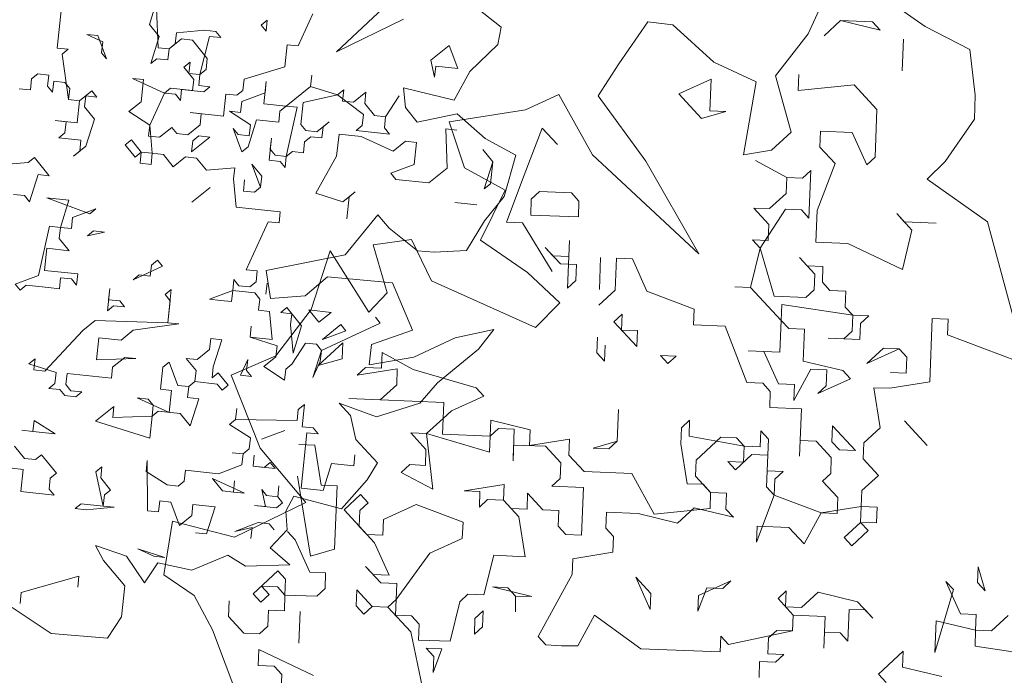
# Model space of a CAD drawing. Header units: metres. Extents: x -228 to 168, y -124 to 293.
# Tile 152 of 256: x -216.47 to -209.63, y 102.9 to 107.46. Entities that reach past the tile are written whole.
import ezdxf

# ---------------------------------------------------------------- set-up
doc = ezdxf.new("R2010")
doc.units = ezdxf.units.M
doc.header["$MEASUREMENT"] = 0
doc.layers.add('Bepflanzung.3 _ UMGEBUNG', color=7, linetype='Continuous')

msp = doc.modelspace()

# ---------------------------------------------------------------- linework, layer by layer
at = {"layer": 'Bepflanzung.3 _ UMGEBUNG', "color": 33, "linetype": 'Continuous', "lineweight": 18, "true_color": 0xa89c73}
for p, q in [((-214.2718, 107.2345), (-213.7564, 107.719)), ((-216.171, 107.646), (-216.2123, 107.2615)), ((-210.851, 107.6751), (-210.9939, 107.3611)), ((-215.5724, 107.4262), (-215.5134, 107.6143)), ((-213.1285, 107.4068), (-213.324, 107.5614)), ((-210.1803, 107.4118), (-210.4329, 107.5886)), ((-215.5216, 107.5374), (-215.512, 107.2642)), ((-214.5386, 107.2764), (-214.437, 107.4989)), ((-215.5038, 107.3411), (-215.5724, 107.4262)), ((-214.7953, 107.4206), (-214.7528, 107.455)), ((-214.761, 107.3781), (-214.7953, 107.4206)), ((-214.7528, 107.455), (-214.761, 107.3781)), ((-213.8057, 107.4625), (-214.2718, 107.2345)), ((-212.1088, 107.4447), (-212.3104, 107.1512)), ((-211.9354, 107.4232), (-212.1088, 107.4447)), ((-211.6491, 107.1639), (-211.9354, 107.4232)), ((-210.7686, 107.4523), (-210.8833, 107.3463)), ((-210.7686, 107.4523), (-210.5478, 107.4436)), ((-210.4948, 107.3862), (-210.7686, 107.4523)), ((-210.5478, 107.4436), (-210.4948, 107.3862)), ((-215.8965, 107.3054), (-216.0077, 107.3562)), ((-216.0077, 107.3562), (-215.9308, 107.348)), ((-215.3926, 107.2903), (-215.3843, 107.3672)), ((-215.3843, 107.3672), (-215.188, 107.385)), ((-215.188, 107.385), (-215.1111, 107.3767)), ((-215.1111, 107.3767), (-215.0768, 107.3342)), ((-213.1517, 107.2866), (-213.1285, 107.4068)), ((-210.9939, 107.3611), (-211.2208, 107.0694)), ((-209.8719, 107.2505), (-210.1803, 107.4118)), ((-215.9308, 107.348), (-215.8704, 107.186)), ((-215.9047, 107.2285), (-215.8965, 107.3054)), ((-215.5629, 107.153), (-215.5038, 107.3411)), ((-215.35, 107.3246), (-215.4352, 107.256)), ((-215.4352, 107.256), (-215.3926, 107.2903)), ((-215.2731, 107.3163), (-215.35, 107.3246)), ((-215.1702, 107.1887), (-215.2731, 107.3163)), ((-215.1537, 107.3424), (-215.221, 107.0774)), ((-215.0768, 107.3342), (-215.1537, 107.3424)), ((-214.632, 107.1309), (-214.6155, 107.2847)), ((-214.6155, 107.2847), (-214.5386, 107.2764)), ((-213.3463, 107.0989), (-213.1517, 107.2866)), ((-210.3314, 107.3244), (-210.3402, 107.1037)), ((-210.3402, 107.1037), (-210.3314, 107.3244)), ((-216.2123, 107.2615), (-216.1354, 107.2533)), ((-216.1354, 107.2533), (-216.1779, 107.219)), ((-216.1779, 107.219), (-216.134, 106.9032)), ((-215.8704, 107.186), (-215.9047, 107.2285)), ((-215.512, 107.2642), (-215.4352, 107.256)), ((-215.4352, 107.256), (-215.4434, 107.1791)), ((-213.616, 107.1775), (-213.4883, 107.2804)), ((-213.4883, 107.2804), (-213.4279, 107.1184)), ((-209.8347, 106.9343), (-209.8719, 107.2505)), ((-215.5203, 107.1873), (-215.5629, 107.153)), ((-215.4434, 107.1791), (-215.5203, 107.1873)), ((-215.3322, 107.1283), (-215.2896, 107.1626)), ((-215.2896, 107.1626), (-215.2979, 107.0857)), ((-215.1784, 107.1118), (-215.1702, 107.1887)), ((-213.5899, 107.058), (-213.616, 107.1775)), ((-212.3104, 107.1512), (-212.454, 106.929)), ((-211.355, 107.0275), (-211.6491, 107.1639)), ((-216.3482, 107.0817), (-216.3908, 107.0474)), ((-216.2713, 107.0734), (-216.3482, 107.0817)), ((-215.2636, 107.0431), (-215.3322, 107.1283)), ((-215.2979, 107.0857), (-215.221, 107.0774)), ((-215.221, 107.0774), (-215.2292, 107.0006)), ((-215.221, 107.0774), (-215.1784, 107.1118)), ((-214.9135, 107.0445), (-214.632, 107.1309)), ((-213.5817, 107.1349), (-213.5899, 107.058)), ((-213.4279, 107.1184), (-213.5817, 107.1349)), ((-213.4554, 106.8999), (-213.3463, 107.0989)), ((-211.0598, 107.0769), (-211.0642, 106.9665)), ((-216.3908, 107.0474), (-216.399, 106.9705)), ((-216.2796, 106.9966), (-216.2713, 107.0734)), ((-216.237, 107.0309), (-216.2452, 106.954)), ((-216.1601, 107.0226), (-216.237, 107.0309)), ((-216.1258, 106.9801), (-216.1601, 107.0226)), ((-215.6137, 107.0418), (-215.6906, 107.05)), ((-215.6906, 107.05), (-215.4681, 106.9484)), ((-215.6302, 106.888), (-215.6137, 107.0418)), ((-215.2718, 106.9662), (-215.2636, 107.0431)), ((-214.9217, 106.9676), (-214.9135, 107.0445)), ((-214.7597, 107.028), (-214.7762, 106.8742)), ((-214.7679, 106.9511), (-214.7597, 107.028)), ((-214.4522, 106.995), (-214.4439, 107.0719)), ((-214.4439, 107.0719), (-214.4522, 106.995)), ((-211.8942, 106.944), (-211.6691, 107.0457)), ((-211.6691, 107.0457), (-211.6778, 106.8249)), ((-211.444, 106.5202), (-211.355, 107.0275)), ((-211.2208, 107.0694), (-211.1122, 106.6776)), ((-216.399, 106.9705), (-216.4759, 106.9787)), ((-216.2452, 106.954), (-216.2796, 106.9966)), ((-216.134, 106.9032), (-216.1258, 106.9801)), ((-216.0572, 106.8949), (-215.972, 106.9636)), ((-215.972, 106.9636), (-215.9377, 106.921)), ((-215.4681, 106.9484), (-215.5698, 106.726)), ((-215.4681, 106.9484), (-215.4256, 106.9827)), ((-215.3913, 106.9402), (-215.4681, 106.9484)), ((-215.4256, 106.9827), (-215.2718, 106.9662)), ((-215.3569, 106.8976), (-215.3913, 106.9402)), ((-215.3487, 106.9745), (-215.3569, 106.8976)), ((-215.1949, 106.958), (-215.3487, 106.9745)), ((-215.2292, 107.0006), (-215.1524, 106.9923)), ((-215.1524, 106.9923), (-215.1949, 106.958)), ((-215.0577, 106.7877), (-215.0412, 106.9415)), ((-215.0412, 106.9415), (-214.9643, 106.9333)), ((-214.9643, 106.9333), (-214.9217, 106.9676)), ((-214.93, 106.8907), (-214.7679, 106.9511)), ((-214.6224, 106.8577), (-214.4522, 106.995)), ((-214.4522, 106.995), (-214.2641, 106.9359)), ((-214.2641, 106.9359), (-214.2215, 106.9702)), ((-214.2215, 106.9702), (-214.2297, 106.8934)), ((-214.1529, 106.8851), (-214.0677, 106.9538)), ((-214.0677, 106.9538), (-214.076, 106.8769)), ((-213.793, 106.8483), (-213.8055, 106.986)), ((-213.8055, 106.986), (-213.4554, 106.8999)), ((-211.7352, 106.7719), (-211.8942, 106.944)), ((-211.0642, 106.9665), (-210.6757, 107.0064)), ((-210.6757, 107.0064), (-210.5166, 106.8343)), ((-216.134, 106.9032), (-216.0572, 106.8949)), ((-216.0572, 106.8949), (-216.134, 106.9032)), ((-216.0736, 106.7412), (-216.0572, 106.8949)), ((-216.0146, 106.9293), (-216.0228, 106.8524)), ((-215.9377, 106.921), (-216.0146, 106.9293)), ((-215.7153, 106.8194), (-215.6302, 106.888)), ((-214.9382, 106.8138), (-214.93, 106.8907)), ((-214.7762, 106.8742), (-214.6224, 106.8577)), ((-214.503, 106.8838), (-214.5195, 106.73)), ((-214.2641, 106.9359), (-214.503, 106.8838)), ((-214.0842, 106.8), (-214.2641, 106.9359)), ((-214.2297, 106.8934), (-214.1529, 106.8851)), ((-214.076, 106.8769), (-214.0073, 106.7917)), ((-213.9305, 106.7835), (-213.8371, 106.929)), ((-213.8371, 106.929), (-213.9305, 106.7835)), ((-212.7277, 106.9383), (-212.9583, 106.8315)), ((-212.4935, 106.5198), (-212.7277, 106.9383)), ((-212.454, 106.929), (-212.1232, 106.4742)), ((-209.8376, 106.7667), (-209.8347, 106.9343)), ((-216.0228, 106.8524), (-215.9542, 106.7672)), ((-215.5698, 106.726), (-215.7153, 106.8194)), ((-215.2114, 106.8042), (-215.2883, 106.8125)), ((-215.2883, 106.8125), (-215.0577, 106.7877)), ((-215.2197, 106.7273), (-215.2114, 106.8042)), ((-214.8696, 106.7287), (-215.0151, 106.8221)), ((-215.0151, 106.8221), (-214.9382, 106.8138)), ((-214.665, 106.8234), (-214.6732, 106.7465)), ((-214.6224, 106.8577), (-214.665, 106.8234)), ((-214.5455, 106.8495), (-214.6224, 106.8577)), ((-214.6211, 106.5076), (-214.5455, 106.8495)), ((-213.7112, 106.7469), (-213.793, 106.8483)), ((-213.4325, 106.8042), (-213.7112, 106.7469)), ((-212.9583, 106.8315), (-213.4901, 106.7477)), ((-213.2394, 106.6321), (-213.4325, 106.8042)), ((-211.5674, 106.8205), (-211.7352, 106.7719)), ((-211.6778, 106.8249), (-211.5674, 106.8205)), ((-210.5166, 106.8343), (-210.5297, 106.5031)), ((-216.1505, 106.7494), (-216.2274, 106.7577)), ((-216.2274, 106.7577), (-216.0736, 106.7412)), ((-216.1588, 106.6725), (-216.1505, 106.7494)), ((-215.9542, 106.7672), (-216.0133, 106.5792)), ((-214.827, 106.763), (-214.8861, 106.5749)), ((-214.6732, 106.7465), (-214.827, 106.763)), ((-214.4083, 106.6792), (-214.3231, 106.7478)), ((-214.3231, 106.7478), (-214.3657, 106.7135)), ((-214.0925, 106.7231), (-214.0842, 106.8)), ((-214.0073, 106.7917), (-213.9305, 106.7835)), ((-213.9305, 106.7835), (-213.9387, 106.7066)), ((-213.4901, 106.7477), (-213.383, 106.4285)), ((-210.043, 106.4725), (-209.8376, 106.7667)), ((-216.2013, 106.6382), (-216.1588, 106.6725)), ((-215.5698, 106.726), (-215.578, 106.6491)), ((-215.5519, 106.5297), (-215.5698, 106.726)), ((-215.5011, 106.6409), (-215.416, 106.7095)), ((-215.416, 106.7095), (-215.3817, 106.667)), ((-215.3817, 106.667), (-215.3048, 106.6587)), ((-215.3048, 106.6587), (-215.2197, 106.7273)), ((-214.9286, 106.5406), (-214.989, 106.7026)), ((-214.989, 106.7026), (-214.9547, 106.66)), ((-214.8778, 106.6518), (-214.8696, 106.7287)), ((-214.5195, 106.73), (-214.4851, 106.6874)), ((-214.4851, 106.6874), (-214.4083, 106.6792)), ((-214.3657, 106.7135), (-214.3739, 106.6366)), ((-214.135, 106.6888), (-214.0925, 106.7231)), ((-213.9044, 106.664), (-214.135, 106.6888)), ((-213.9387, 106.7066), (-213.9044, 106.664)), ((-213.4348, 106.6914), (-213.5117, 106.6997)), ((-213.5117, 106.6997), (-213.5021, 106.4265)), ((-212.9668, 106.3784), (-212.8433, 106.7052)), ((-212.8433, 106.7052), (-212.7373, 106.5904)), ((-211.1122, 106.6776), (-211.249, 106.5512)), ((-210.9095, 106.684), (-210.9139, 106.5736)), ((-210.6888, 106.6753), (-210.9095, 106.684)), ((-210.5871, 106.4501), (-210.6888, 106.6753)), ((-216.0476, 106.6217), (-216.2013, 106.6382)), ((-216.0558, 106.5448), (-216.0476, 106.6217)), ((-215.74, 106.5887), (-215.6975, 106.6231)), ((-215.6975, 106.6231), (-215.6288, 106.5379)), ((-215.578, 106.6491), (-215.5011, 106.6409)), ((-215.151, 106.6422), (-215.2787, 106.5393)), ((-215.2787, 106.5393), (-215.2705, 106.6161)), ((-215.2705, 106.6161), (-215.2279, 106.6505)), ((-215.2279, 106.6505), (-215.151, 106.6422)), ((-214.9547, 106.66), (-214.8778, 106.6518)), ((-214.7405, 106.4815), (-214.724, 106.6353)), ((-214.724, 106.6353), (-214.7323, 106.5584)), ((-214.4934, 106.6106), (-214.5016, 106.5337)), ((-214.4508, 106.6449), (-214.4934, 106.6106)), ((-214.3739, 106.6366), (-214.4508, 106.6449)), ((-214.2545, 106.6627), (-214.271, 106.5089)), ((-214.1007, 106.6462), (-214.2545, 106.6627)), ((-213.8783, 106.5446), (-214.1007, 106.6462)), ((-213.7932, 106.6132), (-213.8783, 106.5446)), ((-213.7163, 106.605), (-213.7932, 106.6132)), ((-213.7328, 106.4512), (-213.7163, 106.605)), ((-213.0268, 106.5174), (-213.2394, 106.6321)), ((-216.0133, 106.5792), (-216.0984, 106.5105)), ((-216.0984, 106.5105), (-216.0558, 106.5448)), ((-215.6714, 106.5036), (-215.74, 106.5887)), ((-215.6288, 106.5379), (-215.6714, 106.5036)), ((-215.6371, 106.461), (-215.6288, 106.5379)), ((-215.6288, 106.5379), (-215.5519, 106.5297)), ((-215.5519, 106.5297), (-215.5602, 106.4528)), ((-215.4751, 106.5214), (-215.5519, 106.5297)), ((-214.8861, 106.5749), (-214.9286, 106.5406)), ((-214.7323, 106.5584), (-214.698, 106.5158)), ((-214.5785, 106.5419), (-214.6211, 106.5076)), ((-214.5016, 106.5337), (-214.5785, 106.5419)), ((-213.1863, 106.4704), (-213.255, 106.5555)), ((-211.249, 106.5512), (-211.444, 106.5202)), ((-210.9139, 106.5736), (-210.8079, 106.4589)), ((-216.6105, 106.4488), (-216.4142, 106.4666)), ((-216.4142, 106.4666), (-216.3716, 106.5009)), ((-216.3716, 106.5009), (-216.2686, 106.3732)), ((-215.5602, 106.4528), (-215.6371, 106.461)), ((-215.4064, 106.4363), (-215.4751, 106.5214)), ((-215.3213, 106.5049), (-215.4064, 106.4363)), ((-215.2444, 106.4967), (-215.3213, 106.5049)), ((-215.1758, 106.4116), (-215.2444, 106.4967)), ((-214.6636, 106.4733), (-214.7405, 106.4815)), ((-214.698, 106.5158), (-214.6211, 106.5076)), ((-214.6293, 106.4307), (-214.6636, 106.4733)), ((-214.6211, 106.5076), (-214.6293, 106.4307)), ((-214.271, 106.5089), (-214.4152, 106.2522)), ((-213.2454, 106.2823), (-213.1863, 106.4704)), ((-213.1863, 106.4704), (-213.2028, 106.3166)), ((-213.107, 106.2295), (-213.0268, 106.5174)), ((-211.7533, 105.8317), (-212.4935, 106.5198)), ((-212.1232, 106.4742), (-211.7533, 105.8317)), ((-211.1434, 106.3616), (-211.3598, 106.4807)), ((-211.3598, 106.4807), (-211.1434, 106.3616)), ((-210.5297, 106.5031), (-210.5871, 106.4501)), ((-210.1676, 106.349), (-210.043, 106.4725)), ((-214.9794, 106.4294), (-215.1758, 106.4116)), ((-214.9877, 106.3525), (-214.9794, 106.4294)), ((-214.7996, 106.2934), (-214.86, 106.4555)), ((-214.86, 106.4555), (-214.7913, 106.3703)), ((-213.8948, 106.3908), (-213.7328, 106.4512)), ((-213.5021, 106.4265), (-213.6298, 106.3235)), ((-213.383, 106.4285), (-213.1001, 106.2725)), ((-211.033, 106.3572), (-210.9756, 106.4102)), ((-210.9756, 106.4102), (-210.9887, 106.0791)), ((-210.8079, 106.4589), (-210.9313, 106.1321)), ((-216.3455, 106.3815), (-216.4046, 106.1934)), ((-216.2686, 106.3732), (-216.3455, 106.3815)), ((-214.9699, 106.1562), (-214.9877, 106.3525)), ((-214.919, 106.2674), (-214.9108, 106.3443)), ((-214.9108, 106.3443), (-214.919, 106.2674)), ((-214.7913, 106.3703), (-214.7996, 106.2934)), ((-213.8605, 106.3483), (-213.8948, 106.3908)), ((-213.6298, 106.3235), (-213.8605, 106.3483)), ((-213.0903, 106.0516), (-212.9668, 106.3784)), ((-211.1477, 106.2512), (-211.1434, 106.3616)), ((-211.1434, 106.3616), (-211.033, 106.3572)), ((-209.7479, 106.0533), (-210.1676, 106.349)), ((-215.1497, 106.2921), (-215.2774, 106.1892)), ((-214.8422, 106.2591), (-214.919, 106.2674)), ((-214.919, 106.2674), (-214.8422, 106.2591)), ((-214.7996, 106.2934), (-214.8422, 106.2591)), ((-214.8422, 106.2591), (-214.7996, 106.2934)), ((-214.2271, 106.1932), (-214.1419, 106.2618)), ((-214.1419, 106.2618), (-214.1845, 106.2275)), ((-213.1001, 106.2725), (-213.2703, 105.9271)), ((-213.2028, 106.3166), (-213.2454, 106.2823)), ((-212.9181, 106.2106), (-212.8608, 106.2636)), ((-212.8608, 106.2636), (-212.64, 106.2549)), ((-216.4389, 106.236), (-216.5158, 106.2442)), ((-216.4046, 106.1934), (-216.4389, 106.236)), ((-216.1314, 106.203), (-216.2851, 106.2195)), ((-216.2851, 106.2195), (-215.9858, 106.1096)), ((-216.1904, 106.0149), (-216.1314, 106.203)), ((-214.4152, 106.2522), (-214.2271, 106.1932)), ((-214.1845, 106.2275), (-214.201, 106.0737)), ((-213.2962, 106.1711), (-213.45, 106.1876)), ((-213.45, 106.1876), (-213.2962, 106.1711)), ((-213.2424, 106.0614), (-213.107, 106.2295)), ((-212.9225, 106.1002), (-212.9181, 106.2106)), ((-212.64, 106.2549), (-212.587, 106.1975)), ((-212.587, 106.1975), (-212.5914, 106.0872)), ((-211.2625, 106.1452), (-211.1477, 106.2512)), ((-215.9433, 106.1439), (-216.1053, 106.0835)), ((-215.9858, 106.1096), (-215.9433, 106.1439)), ((-214.6623, 106.1232), (-214.9699, 106.1562)), ((-214.6706, 106.0463), (-214.6623, 106.1232)), ((-211.2668, 106.0348), (-211.3728, 106.1495)), ((-211.3728, 106.1495), (-211.2625, 106.1452)), ((-211.1521, 106.1408), (-211.3286, 105.8714)), ((-211.0417, 106.1365), (-211.1521, 106.1408)), ((-210.9887, 106.0791), (-211.0417, 106.1365)), ((-210.9313, 106.1321), (-210.94, 105.9113)), ((-216.1053, 106.0835), (-216.1135, 106.0066)), ((-214.8999, 105.7209), (-214.7474, 106.0545)), ((-214.7474, 106.0545), (-214.6706, 106.0463)), ((-214.2115, 105.8234), (-213.9852, 106.1026)), ((-213.9852, 106.1026), (-213.9048, 106.0097)), ((-213.3695, 105.8536), (-213.2424, 106.0614)), ((-212.9799, 106.0472), (-213.0903, 106.0516)), ((-212.5914, 106.0872), (-212.9225, 106.1002)), ((-210.2734, 105.9955), (-210.3794, 106.1103)), ((-210.3794, 106.1103), (-210.3264, 106.0529)), ((-210.3264, 106.0529), (-210.1057, 106.0442)), ((-209.5397, 105.2823), (-209.7479, 106.0533)), ((-216.3429, 105.6813), (-216.2673, 106.0231)), ((-216.2673, 106.0231), (-216.1904, 106.0149)), ((-216.1904, 106.0149), (-216.1987, 105.938)), ((-216.1135, 106.0066), (-216.1904, 106.0149)), ((-216.0023, 105.9558), (-215.9598, 105.9901)), ((-215.8829, 105.9819), (-216.0023, 105.9558)), ((-215.9598, 105.9901), (-215.8829, 105.9819)), ((-213.9048, 106.0097), (-213.709, 105.8524)), ((-212.7722, 105.7074), (-212.9799, 106.0472)), ((-211.2712, 105.9244), (-211.2668, 106.0348)), ((-210.3395, 105.7218), (-210.2734, 105.9955)), ((-216.1987, 105.938), (-216.13, 105.8529)), ((-213.7506, 105.9295), (-214.0174, 105.8932)), ((-213.6129, 105.6425), (-213.7506, 105.9295)), ((-213.2703, 105.9271), (-212.9444, 105.7005)), ((-212.6531, 105.9238), (-212.6662, 105.5926)), ((-212.6575, 105.8134), (-212.6531, 105.9238)), ((-211.3286, 105.8714), (-211.3816, 105.9288)), ((-211.3816, 105.9288), (-211.2712, 105.9244)), ((-216.2838, 105.8694), (-216.3003, 105.7156)), ((-216.13, 105.8529), (-216.2838, 105.8694)), ((-214.3168, 105.8525), (-214.449, 105.4436)), ((-214.0481, 105.4264), (-214.3168, 105.8525)), ((-214.0174, 105.8932), (-213.9188, 105.5608)), ((-213.709, 105.8524), (-213.5921, 105.8425)), ((-213.5921, 105.8425), (-213.3695, 105.8536)), ((-212.7148, 105.7604), (-212.8209, 105.8751)), ((-212.8209, 105.8751), (-212.7678, 105.8178)), ((-211.3947, 105.5977), (-211.3286, 105.8714)), ((-211.3286, 105.8714), (-211.2313, 105.5359)), ((-210.94, 105.9113), (-210.7193, 105.9026)), ((-210.7193, 105.9026), (-210.3395, 105.7218)), ((-215.5575, 105.7526), (-215.515, 105.7869)), ((-215.515, 105.7869), (-215.4806, 105.7443)), ((-214.7598, 105.7143), (-214.2115, 105.8234)), ((-212.7678, 105.8178), (-212.6575, 105.8134)), ((-212.4454, 105.5839), (-212.4367, 105.8047)), ((-212.4367, 105.8047), (-212.4454, 105.5839)), ((-212.3263, 105.8003), (-212.3351, 105.5795)), ((-212.216, 105.7959), (-212.3263, 105.8003)), ((-212.1143, 105.5708), (-212.216, 105.7959)), ((-210.9488, 105.6906), (-211.0548, 105.8053)), ((-211.0548, 105.8053), (-211.0018, 105.7479)), ((-216.3003, 105.7156), (-216.0696, 105.6909)), ((-215.4806, 105.7443), (-215.6852, 105.6496)), ((-215.5658, 105.6757), (-215.5575, 105.7526)), ((-214.823, 105.7127), (-214.8999, 105.7209)), ((-214.8312, 105.6358), (-214.823, 105.7127)), ((-214.7315, 105.5204), (-214.7598, 105.7143)), ((-212.6045, 105.756), (-212.7148, 105.7604)), ((-212.6088, 105.6456), (-212.6045, 105.756)), ((-211.0018, 105.7479), (-210.8914, 105.7436)), ((-210.8914, 105.7436), (-210.8958, 105.6332)), ((-216.5049, 105.6209), (-216.3429, 105.6813)), ((-216.1891, 105.6648), (-216.1973, 105.5879)), ((-216.1122, 105.6565), (-216.1891, 105.6648)), ((-216.0779, 105.614), (-216.1122, 105.6565)), ((-216.0696, 105.6909), (-216.0779, 105.614)), ((-215.6852, 105.6496), (-215.6427, 105.6839)), ((-215.6427, 105.6839), (-215.5658, 105.6757)), ((-214.9933, 105.5754), (-214.985, 105.6523)), ((-214.985, 105.6523), (-214.9507, 105.6097)), ((-214.3351, 105.6709), (-214.4897, 105.5381)), ((-213.883, 105.629), (-214.3351, 105.6709)), ((-212.8897, 105.3186), (-213.6129, 105.6425)), ((-212.9444, 105.7005), (-212.7202, 105.4901)), ((-212.6662, 105.5926), (-212.6088, 105.6456)), ((-210.9531, 105.5802), (-210.9488, 105.6906)), ((-216.4706, 105.5783), (-216.5049, 105.6209)), ((-216.428, 105.6126), (-216.4706, 105.5783)), ((-216.2742, 105.5961), (-216.428, 105.6126)), ((-216.1973, 105.5879), (-216.2742, 105.5961)), ((-215.8637, 105.4355), (-215.8472, 105.5892)), ((-215.8472, 105.5892), (-215.8555, 105.5123)), ((-215.4628, 105.548), (-215.4202, 105.5823)), ((-215.4202, 105.5823), (-215.445, 105.3517)), ((-215.1553, 105.515), (-214.9933, 105.5754)), ((-214.9933, 105.5754), (-215.0015, 105.4985)), ((-214.8395, 105.5589), (-214.9933, 105.5754)), ((-214.9507, 105.6097), (-214.8738, 105.6015)), ((-214.8738, 105.6015), (-214.8312, 105.6358)), ((-214.7626, 105.5507), (-214.7544, 105.6276)), ((-213.7436, 105.2995), (-213.883, 105.629)), ((-212.3351, 105.5795), (-212.4498, 105.4735)), ((-211.3947, 105.5977), (-211.505, 105.602)), ((-211.505, 105.602), (-211.3947, 105.5977)), ((-211.1826, 105.3682), (-211.3947, 105.5977)), ((-211.0105, 105.5272), (-210.9531, 105.5802)), ((-210.8958, 105.6332), (-210.8428, 105.5758)), ((-210.8428, 105.5758), (-210.7324, 105.5715)), ((-210.7324, 105.5715), (-210.7367, 105.4611)), ((-215.8555, 105.5123), (-215.7786, 105.5041)), ((-215.7786, 105.5041), (-215.7443, 105.4615)), ((-215.4285, 105.5054), (-215.4628, 105.548)), ((-215.445, 105.3517), (-215.4285, 105.5054)), ((-215.0784, 105.5068), (-215.1553, 105.515)), ((-215.0015, 105.4985), (-215.0784, 105.5068)), ((-214.8052, 105.5163), (-214.8395, 105.5589)), ((-214.8134, 105.4395), (-214.8052, 105.5163)), ((-214.4897, 105.5381), (-214.7315, 105.5204)), ((-213.9188, 105.5608), (-214.0481, 105.4264)), ((-211.7875, 105.4474), (-212.1143, 105.5708)), ((-211.2313, 105.5359), (-211.0105, 105.5272)), ((-215.8212, 105.4698), (-215.8637, 105.4355)), ((-215.7443, 105.4615), (-215.8212, 105.4698)), ((-214.7365, 105.4312), (-214.8134, 105.4395)), ((-214.449, 105.4436), (-214.6936, 105.122)), ((-214.6596, 105.423), (-214.6171, 105.4573)), ((-214.6171, 105.4573), (-214.5141, 105.3296)), ((-214.3947, 105.3557), (-214.4633, 105.4408)), ((-214.4633, 105.4408), (-214.3095, 105.4243)), ((-212.7202, 105.4901), (-212.8897, 105.3186)), ((-211.7919, 105.337), (-211.7875, 105.4474)), ((-211.1783, 105.4785), (-211.1826, 105.3682)), ((-210.6837, 105.4037), (-211.1783, 105.4785)), ((-210.7367, 105.4611), (-210.6837, 105.4037)), ((-216.034, 105.2982), (-215.9489, 105.3668)), ((-215.9489, 105.3668), (-215.445, 105.3517)), ((-214.7187, 105.2349), (-214.7365, 105.4312)), ((-214.5828, 105.4147), (-214.6596, 105.423)), ((-214.591, 105.3378), (-214.5828, 105.4147)), ((-214.3095, 105.4243), (-214.3947, 105.3557)), ((-214.002, 105.3913), (-213.9677, 105.3488)), ((-212.3438, 105.3588), (-212.2864, 105.4118)), ((-212.2864, 105.4118), (-212.2908, 105.3014)), ((-211.1913, 105.1474), (-211.1826, 105.3682)), ((-211.1826, 105.3682), (-211.1296, 105.3108)), ((-210.6881, 105.2933), (-210.6837, 105.4037)), ((-210.6837, 105.4037), (-210.5734, 105.3994)), ((-210.5734, 105.3994), (-210.6307, 105.3464)), ((-210.1318, 105.3819), (-210.1493, 104.9404)), ((-210.0215, 105.3775), (-210.1318, 105.3819)), ((-210.0258, 105.2672), (-210.0215, 105.3775)), ((-216.2976, 105.0154), (-216.034, 105.2982)), ((-215.6839, 105.2995), (-215.769, 105.2309)), ((-215.3681, 105.3434), (-215.6839, 105.2995)), ((-215.445, 105.3517), (-215.3681, 105.3434)), ((-214.8725, 105.2514), (-214.8642, 105.3283)), ((-214.8642, 105.3283), (-214.8725, 105.2514)), ((-214.5732, 105.1415), (-214.591, 105.3378)), ((-214.5141, 105.3296), (-214.5732, 105.1415)), ((-213.9677, 105.3488), (-214.3768, 105.1593)), ((-214.3686, 105.2362), (-214.2409, 105.3392)), ((-214.2409, 105.3392), (-214.2066, 105.2966)), ((-214.0298, 105.1998), (-213.7436, 105.2995)), ((-213.1789, 105.3048), (-213.4469, 105.2464)), ((-213.2861, 105.1691), (-213.1789, 105.3048)), ((-212.1848, 105.1867), (-212.3438, 105.3588)), ((-212.2908, 105.3014), (-212.1804, 105.2971)), ((-211.5711, 105.3282), (-211.7919, 105.337)), ((-211.4208, 104.9354), (-211.5711, 105.3282)), ((-211.1296, 105.3108), (-211.0192, 105.3064)), ((-211.0192, 105.3064), (-211.028, 105.0857)), ((-210.6307, 105.3464), (-210.6351, 105.236)), ((-215.9228, 105.2474), (-215.9393, 105.0936)), ((-215.769, 105.2309), (-215.9228, 105.2474)), ((-215.1539, 105.1649), (-215.1457, 105.2418)), ((-215.1457, 105.2418), (-215.0688, 105.2335)), ((-215.0688, 105.2335), (-215.1279, 105.0455)), ((-214.6844, 105.1923), (-214.8725, 105.2514)), ((-214.8725, 105.2514), (-214.7187, 105.2349)), ((-214.2066, 105.2966), (-214.3686, 105.2362)), ((-213.4469, 105.2464), (-213.7337, 105.1135)), ((-212.4629, 105.1424), (-212.4585, 105.2528)), ((-212.1804, 105.2971), (-212.1848, 105.1867)), ((-210.6351, 105.236), (-210.8558, 105.2447)), ((-210.8558, 105.2447), (-210.7455, 105.2403)), ((-210.7455, 105.2403), (-210.6881, 105.2933)), ((-209.5357, 105.082), (-210.0258, 105.2672)), ((-215.2391, 105.0963), (-215.1539, 105.1649)), ((-214.6926, 105.1154), (-214.6844, 105.1923)), ((-214.4881, 105.2101), (-214.5814, 105.0646)), ((-214.4112, 105.2019), (-214.4881, 105.2101)), ((-214.3768, 105.1593), (-214.4112, 105.2019)), ((-214.3982, 105.0558), (-214.229, 105.2122)), ((-214.229, 105.2122), (-214.2333, 105.1018)), ((-214.0449, 105.0597), (-214.0298, 105.1998)), ((-213.5693, 104.9352), (-213.2861, 105.1691)), ((-212.4055, 105.1954), (-212.4099, 105.085)), ((-210.5864, 105.0682), (-210.4717, 105.1742)), ((-210.3613, 105.1699), (-210.5864, 105.0682)), ((-210.4717, 105.1742), (-210.3613, 105.1699)), ((-210.3613, 105.1699), (-210.3083, 105.1125)), ((-210.3083, 105.1125), (-210.3613, 105.1699)), ((-216.4088, 105.0662), (-216.3663, 105.1005)), ((-216.3663, 105.1005), (-216.3745, 105.0236)), ((-215.9393, 105.0936), (-215.6661, 105.1032)), ((-215.7429, 105.1114), (-215.8281, 105.0428)), ((-215.6661, 105.1032), (-215.7429, 105.1114)), ((-215.2473, 105.0194), (-215.316, 105.1045)), ((-215.316, 105.1045), (-215.2391, 105.0963)), ((-214.6936, 105.122), (-215.0042, 104.9873)), ((-214.9398, 104.9864), (-214.889, 105.0976)), ((-214.889, 105.0976), (-214.8972, 105.0207)), ((-214.7778, 105.0468), (-214.6926, 105.1154)), ((-214.3768, 105.1593), (-214.4359, 104.9712)), ((-214.2333, 105.1018), (-214.3982, 105.0558)), ((-214.3851, 105.0824), (-214.3768, 105.1593)), ((-213.7337, 105.1135), (-214.0449, 105.0597)), ((-213.9595, 105.0357), (-213.9552, 105.1461)), ((-213.9552, 105.1461), (-213.7388, 105.027)), ((-212.4099, 105.085), (-212.4629, 105.1424)), ((-211.9684, 105.0676), (-212.0214, 105.1249)), ((-212.0214, 105.1249), (-211.911, 105.1206)), ((-211.911, 105.1206), (-211.9684, 105.0676)), ((-211.3017, 105.1518), (-211.4121, 105.1561)), ((-211.4121, 105.1561), (-211.1913, 105.1474)), ((-211.2001, 104.9267), (-211.3017, 105.1518)), ((-210.3083, 105.1125), (-210.3127, 105.0021)), ((-210.3127, 105.0021), (-210.3083, 105.1125)), ((-216.2207, 105.0071), (-216.4088, 105.0662)), ((-216.3745, 105.0236), (-216.2976, 105.0154)), ((-215.8281, 105.0428), (-215.8363, 104.9659)), ((-215.4945, 104.8904), (-215.478, 105.0441)), ((-215.478, 105.0441), (-215.4354, 105.0784)), ((-215.4354, 105.0784), (-215.375, 104.9164)), ((-215.1279, 105.0455), (-215.1361, 104.9686)), ((-214.6322, 104.9534), (-214.7778, 105.0468)), ((-214.624, 105.0303), (-214.6322, 104.9534)), ((-214.5814, 105.0646), (-214.624, 105.0303)), ((-214.4359, 104.9712), (-214.3851, 105.0824)), ((-214.1273, 104.9871), (-214.0699, 105.0401)), ((-213.8492, 105.0314), (-214.1273, 104.9871)), ((-214.0699, 105.0401), (-213.9595, 105.0357)), ((-213.8535, 104.921), (-213.8492, 105.0314)), ((-213.7388, 105.027), (-213.3016, 104.8992)), ((-210.975, 105.0283), (-211.0941, 104.8119)), ((-211.028, 105.0857), (-210.7542, 105.0196)), ((-210.8646, 105.0239), (-210.975, 105.0283)), ((-210.8689, 104.9136), (-210.8646, 105.0239)), ((-216.229, 104.9303), (-216.2207, 105.0071)), ((-216.1439, 104.9989), (-216.1521, 104.922)), ((-215.8363, 104.9659), (-216.1439, 104.9989)), ((-215.2556, 104.9425), (-215.2473, 105.0194)), ((-215.1361, 104.9686), (-215.0935, 105.0029)), ((-215.0935, 105.0029), (-215.0249, 104.9178)), ((-215.0042, 104.9873), (-214.8018, 104.4803)), ((-214.8629, 104.9782), (-214.9398, 104.9864)), ((-214.8972, 105.0207), (-214.8629, 104.9782)), ((-210.7012, 104.9622), (-210.9263, 104.8606)), ((-210.7542, 105.0196), (-210.7012, 104.9622)), ((-210.3127, 105.0021), (-210.4231, 105.0065)), ((-210.4231, 105.0065), (-210.3127, 105.0021)), ((-216.2716, 104.8959), (-216.229, 104.9303)), ((-216.1947, 104.8877), (-216.2716, 104.8959)), ((-216.1604, 104.8451), (-216.1947, 104.8877)), ((-216.1521, 104.922), (-216.1178, 104.8794)), ((-215.4176, 104.8821), (-215.4945, 104.8904)), ((-215.375, 104.9164), (-215.2981, 104.9082)), ((-215.2981, 104.9082), (-215.3064, 104.8313)), ((-215.2981, 104.9082), (-215.2556, 104.9425)), ((-215.2556, 104.9425), (-215.2981, 104.9082)), ((-215.1018, 104.926), (-215.2556, 104.9425)), ((-215.0675, 104.8834), (-215.1018, 104.926)), ((-215.0249, 104.9178), (-215.0675, 104.8834)), ((-213.9683, 104.815), (-213.8535, 104.921)), ((-213.693, 104.793), (-213.5693, 104.9352)), ((-213.3016, 104.8992), (-213.2486, 104.8418)), ((-211.3105, 104.931), (-211.4208, 104.9354)), ((-211.2574, 104.8736), (-211.3105, 104.931)), ((-211.0897, 104.9223), (-211.2001, 104.9267)), ((-211.0941, 104.8119), (-211.0897, 104.9223)), ((-210.9263, 104.8606), (-210.8689, 104.9136)), ((-210.4274, 104.8961), (-210.5378, 104.9005)), ((-210.5378, 104.9005), (-210.4935, 104.6223)), ((-210.1493, 104.9404), (-210.4274, 104.8961)), ((-216.0835, 104.8369), (-216.1604, 104.8451)), ((-216.1178, 104.8794), (-216.0409, 104.8712)), ((-216.0409, 104.8712), (-216.0835, 104.8369)), ((-215.5796, 104.8217), (-215.6565, 104.83)), ((-215.6565, 104.83), (-215.4341, 104.7283)), ((-215.5453, 104.7792), (-215.5796, 104.8217)), ((-215.4341, 104.7283), (-215.4176, 104.8821)), ((-215.3064, 104.8313), (-215.2295, 104.8231)), ((-215.2295, 104.8231), (-215.2886, 104.635)), ((-213.5268, 104.7975), (-214.1862, 104.8263)), ((-214.1862, 104.8263), (-213.9683, 104.815)), ((-213.2486, 104.8418), (-213.4738, 104.7401)), ((-211.2618, 104.7633), (-211.2574, 104.8736)), ((-215.9462, 104.6666), (-215.8185, 104.7696)), ((-215.8185, 104.7696), (-215.8267, 104.6927)), ((-215.5535, 104.7023), (-215.5453, 104.7792)), ((-214.9728, 104.6789), (-214.9645, 104.7557)), ((-214.9645, 104.7557), (-214.9728, 104.6789)), ((-214.5375, 104.7488), (-214.495, 104.7832)), ((-214.495, 104.7832), (-214.5115, 104.6294)), ((-214.1752, 104.7083), (-214.2534, 104.7931)), ((-214.2534, 104.7931), (-213.9946, 104.6971)), ((-213.9946, 104.6971), (-213.693, 104.793)), ((-213.5311, 104.6871), (-213.5268, 104.7975)), ((-211.0411, 104.7545), (-211.2618, 104.7633)), ((-211.0541, 104.4234), (-211.0411, 104.7545)), ((-215.8267, 104.6927), (-215.5535, 104.7023)), ((-215.5535, 104.7023), (-215.57, 104.5485)), ((-215.511, 104.7366), (-215.5535, 104.7023)), ((-215.3572, 104.7201), (-215.511, 104.7366)), ((-215.2886, 104.635), (-215.3572, 104.7201)), ((-214.5458, 104.672), (-214.5375, 104.7488)), ((-214.1387, 104.5408), (-214.1752, 104.7083)), ((-213.6459, 104.5811), (-213.5311, 104.6871)), ((-213.5311, 104.6871), (-213.5355, 104.5768)), ((-213.4738, 104.7401), (-213.5311, 104.6871)), ((-212.3213, 104.5288), (-212.3126, 104.7495)), ((-212.3126, 104.7495), (-212.3213, 104.5288)), ((-216.3814, 104.5966), (-216.3732, 104.6735)), ((-216.3732, 104.6735), (-216.2277, 104.5802)), ((-215.57, 104.5485), (-215.9462, 104.6666)), ((-215.0153, 104.6445), (-214.9728, 104.6789)), ((-214.8698, 104.5512), (-215.0153, 104.6445)), ((-214.9728, 104.6789), (-214.5458, 104.672)), ((-214.5115, 104.6294), (-214.4346, 104.6211)), ((-214.4346, 104.6211), (-214.4003, 104.5786)), ((-213.2043, 104.5637), (-213.2, 104.674)), ((-213.147, 104.6167), (-213.2043, 104.5637)), ((-213.2, 104.674), (-212.9262, 104.608)), ((-213.0366, 104.6123), (-213.147, 104.6167)), ((-211.8798, 104.5113), (-211.8754, 104.6217)), ((-211.8754, 104.6217), (-211.8181, 104.6747)), ((-211.8181, 104.6747), (-211.8224, 104.5643)), ((-210.829, 104.5251), (-210.8247, 104.6354)), ((-210.8247, 104.6354), (-210.6656, 104.4633)), ((-210.4935, 104.6223), (-210.6083, 104.5163)), ((-210.3258, 104.671), (-210.1667, 104.4989)), ((-216.3814, 104.5966), (-216.4583, 104.6049)), ((-216.4583, 104.6049), (-216.3814, 104.5966)), ((-216.2277, 104.5802), (-216.3814, 104.5966)), ((-214.8781, 104.4743), (-214.8698, 104.5512)), ((-214.6309, 104.6033), (-214.7929, 104.5429)), ((-214.7929, 104.5429), (-214.6309, 104.6033)), ((-214.4771, 104.5868), (-214.5184, 104.2024)), ((-214.4003, 104.5786), (-214.4771, 104.5868)), ((-213.6502, 104.4707), (-213.7562, 104.5855)), ((-213.7562, 104.5855), (-213.6459, 104.5811)), ((-213.2087, 104.4533), (-213.6459, 104.5811)), ((-213.6459, 104.5811), (-213.6031, 104.1953)), ((-213.5355, 104.5768), (-213.2043, 104.5637)), ((-213.2043, 104.5637), (-213.2087, 104.4533)), ((-213.0453, 104.3916), (-213.0366, 104.6123)), ((-212.9262, 104.608), (-212.9306, 104.4976)), ((-211.8224, 104.5643), (-211.4383, 104.4939)), ((-211.6017, 104.5556), (-211.7738, 104.3966)), ((-211.4913, 104.5512), (-211.6017, 104.5556)), ((-211.4383, 104.4939), (-211.4913, 104.5512)), ((-211.3279, 104.4895), (-211.3235, 104.5999)), ((-211.3235, 104.5999), (-211.2705, 104.5425)), ((-216.5091, 104.4937), (-216.4405, 104.4086)), ((-214.8018, 104.4803), (-214.4854, 104.1033)), ((-214.5333, 104.5056), (-214.4229, 104.5013)), ((-214.4229, 104.5013), (-214.3786, 104.2232)), ((-213.9872, 104.3774), (-214.1387, 104.5408)), ((-213.041, 104.5019), (-213.0453, 104.3916)), ((-212.8202, 104.4932), (-213.041, 104.5019)), ((-212.9306, 104.4976), (-212.6525, 104.5419)), ((-212.7142, 104.3785), (-212.8202, 104.4932)), ((-212.6525, 104.5419), (-212.6568, 104.4315)), ((-212.3213, 104.5288), (-212.4891, 104.4801)), ((-212.4891, 104.4801), (-212.3787, 104.4758)), ((-212.3787, 104.4758), (-212.3213, 104.5288)), ((-211.8355, 104.2332), (-211.8798, 104.5113)), ((-211.4426, 104.3835), (-211.4383, 104.4939)), ((-211.4383, 104.4939), (-211.3279, 104.4895)), ((-211.2705, 104.5425), (-211.2793, 104.3217)), ((-211.0498, 104.5338), (-211.0541, 104.4234)), ((-210.9394, 104.5294), (-211.0498, 104.5338)), ((-210.8334, 104.4147), (-210.9394, 104.5294)), ((-210.776, 104.4677), (-210.829, 104.5251)), ((-210.6083, 104.5163), (-210.6126, 104.4059)), ((-216.4405, 104.4086), (-216.3636, 104.4003)), ((-216.3636, 104.4003), (-216.321, 104.4346)), ((-216.321, 104.4346), (-216.2181, 104.3069)), ((-214.9206, 104.44), (-214.9975, 104.4482)), ((-214.9975, 104.4482), (-214.9206, 104.44)), ((-214.9289, 104.3631), (-214.9206, 104.44)), ((-214.9206, 104.44), (-214.8781, 104.4743)), ((-214.852, 104.3548), (-214.8437, 104.4317)), ((-214.8437, 104.4317), (-214.852, 104.3548)), ((-214.1518, 104.3575), (-214.1435, 104.4344)), ((-213.6546, 104.3604), (-213.6502, 104.4707)), ((-212.6568, 104.4315), (-212.5508, 104.3167)), ((-211.3853, 104.4365), (-211.5, 104.3305)), ((-211.2749, 104.4321), (-211.3853, 104.4365)), ((-211.2836, 104.2114), (-211.2749, 104.4321)), ((-210.8377, 104.3043), (-210.8334, 104.4147)), ((-210.6656, 104.4633), (-210.776, 104.4677)), ((-216.4487, 104.3317), (-216.5256, 104.3399)), ((-215.9449, 104.3165), (-215.9023, 104.3508)), ((-215.9023, 104.3508), (-215.9105, 104.2739)), ((-215.5865, 104.3947), (-215.5948, 104.3178)), ((-215.5852, 104.0446), (-215.5865, 104.3947)), ((-215.0909, 104.3027), (-214.9289, 104.3631)), ((-214.6982, 104.3383), (-214.852, 104.3548)), ((-214.852, 104.3548), (-214.7751, 104.3466)), ((-214.7751, 104.3466), (-214.7325, 104.3809)), ((-214.7325, 104.3809), (-214.6982, 104.3383)), ((-214.3646, 104.1859), (-214.3055, 104.374)), ((-214.3055, 104.374), (-214.1518, 104.3575)), ((-214.0598, 104.2598), (-213.9872, 104.3774)), ((-213.8223, 104.3117), (-213.7621, 104.3674)), ((-213.7621, 104.3674), (-213.6546, 104.3604)), ((-212.7186, 104.2681), (-212.7142, 104.3785)), ((-211.7738, 104.3966), (-211.7781, 104.2862)), ((-211.5, 104.3305), (-211.553, 104.3878)), ((-211.553, 104.3878), (-211.4426, 104.3835)), ((-210.6126, 104.4059), (-210.5066, 104.2912)), ((-216.4652, 104.1779), (-216.4487, 104.3317)), ((-216.2606, 104.2726), (-216.2689, 104.1957)), ((-216.2181, 104.3069), (-216.2606, 104.2726)), ((-215.8927, 104.0776), (-215.9449, 104.3165)), ((-215.9105, 104.2739), (-215.8419, 104.1888)), ((-215.5948, 104.3178), (-215.4492, 104.2245)), ((-215.3298, 104.2505), (-215.3215, 104.3274)), ((-215.3215, 104.3274), (-215.0909, 104.3027)), ((-214.4534, 103.7286), (-214.542, 104.2849)), ((-213.6031, 104.1953), (-213.8223, 104.3117)), ((-212.5508, 104.3167), (-212.2197, 104.3036)), ((-212.2197, 104.3036), (-212.065, 104.0212)), ((-211.7781, 104.2862), (-211.6721, 104.1715)), ((-211.2793, 104.3217), (-211.1689, 104.3174)), ((-211.1689, 104.3174), (-211.2263, 104.2644)), ((-210.8951, 104.2513), (-210.8377, 104.3043)), ((-210.5066, 104.2912), (-210.6214, 104.1852)), ((-215.4492, 104.2245), (-215.3723, 104.2162)), ((-215.3723, 104.2162), (-215.3298, 104.2505)), ((-214.911, 104.1667), (-215.1334, 104.2684)), ((-215.1334, 104.2684), (-215.0648, 104.1832)), ((-214.9879, 104.175), (-214.9797, 104.2519)), ((-214.9797, 104.2519), (-214.9879, 104.175)), ((-214.6804, 104.142), (-214.6721, 104.2189)), ((-214.6721, 104.2189), (-214.6804, 104.142)), ((-214.3786, 104.2232), (-214.2682, 104.2188)), ((-214.2682, 104.2188), (-214.2857, 103.7773)), ((-214.2379, 104.059), (-214.0598, 104.2598)), ((-213.3852, 104.1839), (-213.1071, 104.2282)), ((-213.1071, 104.2282), (-213.1114, 104.1178)), ((-212.7759, 104.2151), (-212.7186, 104.2681)), ((-212.5552, 104.2064), (-212.7759, 104.2151)), ((-212.5683, 103.8752), (-212.5552, 104.2064)), ((-211.7251, 104.2288), (-211.8355, 104.2332)), ((-211.6721, 104.1715), (-211.7251, 104.2288)), ((-211.2306, 104.154), (-211.2836, 104.2114)), ((-211.2263, 104.2644), (-211.2306, 104.154)), ((-210.7891, 104.1365), (-210.8951, 104.2513)), ((-216.2346, 104.1532), (-216.4652, 104.1779)), ((-216.2689, 104.1957), (-216.2346, 104.1532)), ((-215.8845, 104.1545), (-215.8927, 104.0776)), ((-215.8419, 104.1888), (-215.8845, 104.1545)), ((-215.0648, 104.1832), (-214.9879, 104.175)), ((-214.9879, 104.175), (-214.911, 104.1667)), ((-214.7655, 104.0734), (-214.7916, 104.1928)), ((-214.7916, 104.1928), (-214.7573, 104.1503)), ((-214.7573, 104.1503), (-214.6804, 104.142)), ((-214.6804, 104.142), (-214.6461, 104.0994)), ((-214.6242, 104.0422), (-214.5682, 104.1453)), ((-214.5682, 104.1453), (-214.2379, 104.059)), ((-214.5184, 104.2024), (-214.3646, 104.1859)), ((-214.2196, 104.051), (-214.1048, 104.1571)), ((-214.1048, 104.1571), (-214.0518, 104.0997)), ((-213.2748, 104.1795), (-213.3852, 104.1839)), ((-213.2792, 104.0691), (-213.2748, 104.1795)), ((-212.948, 104.0561), (-212.9437, 104.1664)), ((-212.9437, 104.1664), (-212.8377, 104.0517)), ((-211.6765, 104.0611), (-211.6721, 104.1715)), ((-211.6721, 104.1715), (-211.5618, 104.1671)), ((-211.5618, 104.1671), (-211.5661, 104.0567)), ((-211.3541, 103.8272), (-211.2306, 104.154)), ((-211.2306, 104.154), (-210.9038, 104.0305)), ((-210.7935, 104.0262), (-210.7891, 104.1365)), ((-210.6214, 104.1852), (-210.6257, 104.0748)), ((-216.089, 104.0598), (-216.0465, 104.0941)), ((-216.0465, 104.0941), (-215.8927, 104.0776)), ((-215.8158, 104.0694), (-216.0122, 104.0515)), ((-215.8927, 104.0776), (-215.8158, 104.0694)), ((-215.5, 104.1133), (-215.5083, 104.0364)), ((-215.4232, 104.105), (-215.5, 104.1133)), ((-215.3628, 103.943), (-215.4232, 104.105)), ((-215.2694, 104.0885), (-215.2776, 104.0116)), ((-215.1156, 104.072), (-215.2694, 104.0885)), ((-215.1747, 103.8839), (-215.1156, 104.072)), ((-214.4854, 104.1033), (-214.9797, 103.8608)), ((-214.6886, 104.0651), (-214.8424, 104.0816)), ((-214.8424, 104.0816), (-214.7655, 104.0734)), ((-214.6461, 104.0994), (-214.6886, 104.0651)), ((-214.0518, 104.0997), (-214.1092, 104.0467)), ((-213.9458, 103.9849), (-213.7178, 104.0892)), ((-213.7178, 104.0892), (-213.391, 103.9658)), ((-213.2218, 104.1222), (-213.2792, 104.0691)), ((-213.1114, 104.1178), (-213.2218, 104.1222)), ((-213.0054, 104.003), (-213.1114, 104.1178)), ((-213.1114, 104.1178), (-213.0584, 104.0604)), ((-210.6257, 104.0748), (-210.9038, 104.0305)), ((-210.6301, 103.9644), (-210.6257, 104.0748)), ((-210.6257, 104.0748), (-210.5153, 104.0704)), ((-210.5153, 104.0704), (-210.5197, 103.9601)), ((-216.0122, 104.0515), (-216.089, 104.0598)), ((-215.5083, 104.0364), (-215.5852, 104.0446)), ((-215.2776, 104.0116), (-215.3628, 103.943)), ((-214.6144, 103.9124), (-214.6242, 104.0422)), ((-214.0075, 103.8216), (-214.2196, 104.051)), ((-214.1092, 104.0467), (-214.1136, 103.9363)), ((-213.0584, 104.0604), (-212.948, 104.0561)), ((-212.9611, 103.7249), (-213.0054, 104.003)), ((-212.8377, 104.0517), (-212.7273, 104.0473)), ((-212.7273, 104.0473), (-212.7316, 103.937)), ((-212.3961, 104.0342), (-212.4005, 103.9239)), ((-212.1754, 104.0255), (-212.3961, 104.0342)), ((-211.9016, 103.9594), (-212.1754, 104.0255)), ((-212.065, 104.0212), (-211.6765, 104.0611)), ((-211.7869, 104.0654), (-211.9016, 103.9594)), ((-211.5131, 103.9993), (-211.7869, 104.0654)), ((-211.5661, 104.0567), (-211.5131, 103.9993)), ((-210.9038, 104.0305), (-211.0229, 103.8141)), ((-210.9038, 104.0305), (-210.7935, 104.0262)), ((-215.4108, 103.9735), (-215.4727, 103.5989)), ((-214.9797, 103.8608), (-215.4108, 103.9735)), ((-214.9783, 103.9018), (-214.8163, 103.9622)), ((-214.8163, 103.9622), (-214.7394, 103.9539)), ((-214.7394, 103.9539), (-214.7051, 103.9114)), ((-214.1136, 103.9363), (-214.0606, 103.8789)), ((-213.9502, 103.8746), (-213.9458, 103.9849)), ((-213.391, 103.9658), (-213.3983, 103.8528)), ((-212.7316, 103.937), (-212.6786, 103.8796)), ((-211.3497, 103.9376), (-211.3541, 103.8272)), ((-211.129, 103.9289), (-211.3497, 103.9376)), ((-211.0229, 103.8141), (-211.129, 103.9289)), ((-210.7448, 103.8584), (-210.6301, 103.9644)), ((-210.5197, 103.9601), (-210.6301, 103.9644)), ((-210.6301, 103.9644), (-210.5771, 103.9071)), ((-215.2516, 103.8922), (-215.1747, 103.8839)), ((-214.8589, 103.9278), (-214.9783, 103.9018)), ((-214.8671, 103.851), (-214.8589, 103.9278)), ((-214.7321, 103.7866), (-214.6144, 103.9124)), ((-214.5594, 103.8434), (-214.6124, 103.9007)), ((-214.0606, 103.8789), (-213.9502, 103.8746)), ((-212.6786, 103.8796), (-212.5683, 103.8752)), ((-212.4005, 103.9239), (-212.3475, 103.8665)), ((-212.3475, 103.8665), (-212.3519, 103.7561)), ((-210.5771, 103.9071), (-210.6918, 103.801)), ((-215.892, 103.6984), (-215.9463, 103.8024)), ((-215.9463, 103.8024), (-215.7305, 103.7301)), ((-214.4578, 103.6183), (-214.5594, 103.8434)), ((-213.9059, 103.5964), (-214.0075, 103.8216)), ((-213.3983, 103.8528), (-213.6234, 103.7511)), ((-210.6918, 103.801), (-210.7448, 103.8584)), ((-215.7305, 103.7301), (-215.6066, 103.5439)), ((-215.5413, 103.7288), (-215.6525, 103.7797)), ((-215.6525, 103.7797), (-215.4644, 103.7206)), ((-215.4644, 103.7206), (-215.5413, 103.7288)), ((-215.2775, 103.6325), (-215.0265, 103.7364)), ((-215.0265, 103.7364), (-214.9041, 103.6599)), ((-214.596, 103.6682), (-214.7321, 103.7866)), ((-214.2857, 103.7773), (-214.4534, 103.7286)), ((-213.6234, 103.7511), (-213.8572, 103.4287)), ((-213.248, 103.4599), (-213.179, 103.7363)), ((-213.179, 103.7363), (-212.9611, 103.7249)), ((-212.3519, 103.7561), (-212.63, 103.7118)), ((-215.7417, 103.5241), (-215.892, 103.6984)), ((-215.6066, 103.5439), (-215.5134, 103.6831)), ((-215.5134, 103.6831), (-215.2775, 103.6325)), ((-214.9041, 103.6599), (-214.596, 103.6682)), ((-213.9633, 103.5434), (-214.0693, 103.6582)), ((-214.0693, 103.6582), (-214.0163, 103.6008)), ((-212.63, 103.7118), (-212.6344, 103.6015)), ((-209.8175, 103.5454), (-209.8131, 103.6558)), ((-209.8131, 103.6558), (-209.7645, 103.488)), ((-216.4626, 103.4777), (-216.0616, 103.5902)), ((-216.0616, 103.5902), (-216.0699, 103.5133)), ((-215.4727, 103.5989), (-215.2607, 103.456)), ((-214.8507, 103.468), (-214.6785, 103.627)), ((-214.6785, 103.627), (-214.6255, 103.5696)), ((-214.3474, 103.6139), (-214.4578, 103.6183)), ((-214.3518, 103.5035), (-214.3474, 103.6139)), ((-214.0163, 103.6008), (-213.9059, 103.5964)), ((-212.6344, 103.6015), (-212.8697, 103.1713)), ((-215.7657, 103.3064), (-215.7417, 103.5241)), ((-214.6829, 103.5166), (-214.7933, 103.521)), ((-214.7933, 103.521), (-214.7403, 103.4636)), ((-214.6255, 103.5696), (-214.6299, 103.4592)), ((-213.8529, 103.5391), (-213.9633, 103.5434)), ((-213.8572, 103.4287), (-213.8529, 103.5391)), ((-212.1928, 103.584), (-212.0912, 103.3589)), ((-212.0868, 103.4693), (-212.1928, 103.584)), ((-211.7557, 103.4562), (-211.5306, 103.5578)), ((-211.5306, 103.5578), (-211.5879, 103.5048)), ((-210.0383, 103.5541), (-209.9366, 103.329)), ((-209.9853, 103.4967), (-210.0383, 103.5541)), ((-209.7645, 103.488), (-209.8175, 103.5454)), ((-216.4708, 103.4008), (-216.4626, 103.4777)), ((-215.2607, 103.456), (-215.1333, 103.2179)), ((-214.7976, 103.4106), (-214.8507, 103.468)), ((-214.7403, 103.4636), (-214.7976, 103.4106)), ((-214.6299, 103.4592), (-214.6829, 103.5166)), ((-214.6343, 103.3489), (-214.6299, 103.4592)), ((-214.6299, 103.4592), (-214.4091, 103.4505)), ((-214.4091, 103.4505), (-214.3518, 103.5035)), ((-214.1354, 103.3844), (-214.131, 103.4948)), ((-214.131, 103.4948), (-214.025, 103.38)), ((-213.4157, 103.4112), (-213.3584, 103.4642)), ((-213.3584, 103.4642), (-213.248, 103.4599)), ((-213.0802, 103.5085), (-213.1877, 103.5155)), ((-213.1877, 103.5155), (-212.914, 103.4494)), ((-213.0272, 103.4512), (-213.0802, 103.5085)), ((-213.0272, 103.4512), (-213.0287, 103.3434)), ((-213.0287, 103.3434), (-213.0272, 103.4512)), ((-212.914, 103.4494), (-213.0272, 103.4512)), ((-212.0912, 103.3589), (-212.0868, 103.4693)), ((-211.6983, 103.5092), (-211.76, 103.3458)), ((-211.76, 103.3458), (-211.7557, 103.4562)), ((-211.5879, 103.5048), (-211.6983, 103.5092)), ((-211.2038, 103.4344), (-211.1464, 103.4874)), ((-211.1464, 103.4874), (-211.1508, 103.377)), ((-211.0404, 103.3726), (-210.9257, 103.4786)), ((-210.9257, 103.4786), (-210.6519, 103.4125)), ((-210.1131, 103.0596), (-209.9853, 103.4967)), ((-215.0184, 103.4193), (-215.0228, 103.3089)), ((-214.0824, 103.327), (-214.1354, 103.3844)), ((-213.9146, 103.3757), (-213.8572, 103.4287)), ((-213.8572, 103.4287), (-213.8616, 103.3183)), ((-213.4818, 103.1375), (-213.4157, 103.4112)), ((-211.0978, 103.3196), (-211.2038, 103.4344)), ((-210.6519, 103.4125), (-210.5459, 103.2978)), ((-216.5256, 103.3722), (-216.2536, 103.1915)), ((-214.749, 103.2428), (-214.7446, 103.3532)), ((-214.7446, 103.3532), (-214.6343, 103.3489)), ((-214.5326, 103.1237), (-214.5239, 103.3445)), ((-214.5239, 103.3445), (-214.5326, 103.1237)), ((-214.025, 103.38), (-214.0824, 103.327)), ((-213.9146, 103.3757), (-214.025, 103.38)), ((-214.025, 103.38), (-213.9146, 103.3757)), ((-213.7556, 103.2036), (-213.9146, 103.3757)), ((-213.8616, 103.3183), (-213.7512, 103.3139)), ((-213.7512, 103.3139), (-213.6982, 103.2566)), ((-213.3097, 103.2965), (-213.2523, 103.3495)), ((-213.2523, 103.3495), (-213.2567, 103.2391)), ((-212.5959, 103.1052), (-212.4797, 103.319)), ((-212.4797, 103.319), (-212.1573, 103.0851)), ((-211.1508, 103.377), (-211.0404, 103.3726)), ((-211.1021, 103.2092), (-211.0978, 103.3196)), ((-211.0978, 103.3196), (-211.1021, 103.2092)), ((-210.877, 103.3109), (-211.0978, 103.3196)), ((-210.7093, 103.3595), (-210.718, 103.1388)), ((-210.5989, 103.3552), (-210.7093, 103.3595)), ((-210.5459, 103.2978), (-210.5989, 103.3552)), ((-209.9366, 103.329), (-209.8262, 103.3246)), ((-209.8262, 103.3246), (-209.8306, 103.2142)), ((-209.7202, 103.2099), (-209.6055, 103.3159)), ((-215.8639, 103.1599), (-215.7657, 103.3064)), ((-215.0228, 103.3089), (-214.9168, 103.1942)), ((-213.6982, 103.2566), (-213.7026, 103.1462)), ((-213.3141, 103.1861), (-213.3097, 103.2965)), ((-210.8857, 103.0901), (-210.877, 103.3109)), ((-210.1044, 103.2803), (-210.1131, 103.0596)), ((-209.8306, 103.2142), (-210.1044, 103.2803)), ((-216.2536, 103.1915), (-215.8639, 103.1599)), ((-215.1333, 103.2179), (-214.9385, 102.6967)), ((-214.9168, 103.1942), (-214.8064, 103.1898)), ((-214.8064, 103.1898), (-214.749, 103.2428)), ((-213.6627, 102.7577), (-213.7556, 103.2036)), ((-213.2567, 103.2391), (-213.3141, 103.1861)), ((-211.548, 103.1163), (-211.1021, 103.2092)), ((-211.2125, 103.2136), (-211.2699, 103.1606)), ((-211.1021, 103.2092), (-211.2125, 103.2136)), ((-210.8814, 103.2005), (-210.8857, 103.0901)), ((-210.771, 103.1961), (-210.8814, 103.2005)), ((-210.718, 103.1388), (-210.771, 103.1961)), ((-209.835, 103.1039), (-209.8306, 103.2142)), ((-209.8306, 103.2142), (-209.7202, 103.2099)), ((-213.7026, 103.1462), (-213.4818, 103.1375)), ((-212.8697, 103.1713), (-212.8167, 103.1139)), ((-212.8167, 103.1139), (-212.7092, 103.1069)), ((-211.6054, 103.0633), (-211.601, 103.1737)), ((-211.601, 103.1737), (-211.548, 103.1163)), ((-211.2699, 103.1606), (-211.2742, 103.0502)), ((-214.8151, 102.9691), (-214.8107, 103.0794)), ((-214.8107, 103.0794), (-214.431, 102.8986)), ((-213.6496, 103.0888), (-213.5392, 103.0845)), ((-213.5966, 103.0315), (-213.6496, 103.0888)), ((-213.5392, 103.0845), (-213.6009, 102.9211)), ((-212.7092, 103.1069), (-212.5959, 103.1052)), ((-212.1573, 103.0851), (-211.6054, 103.0633)), ((-211.2742, 103.0502), (-211.1639, 103.0458)), ((-211.1639, 103.0458), (-211.2212, 102.9928)), ((-210.506, 102.9093), (-210.3338, 103.0683)), ((-210.3338, 103.0683), (-210.3382, 102.9579)), ((-209.3404, 103.029), (-209.835, 103.1039)), ((-213.6009, 102.9211), (-213.5966, 103.0315)), ((-211.3316, 102.9972), (-211.336, 102.8868)), ((-211.2212, 102.9928), (-211.3316, 102.9972)), ((-214.7047, 102.9647), (-214.8151, 102.9691)), ((-214.6517, 102.9073), (-214.7047, 102.9647)), ((-214.6561, 102.797), (-214.6517, 102.9073)), ((-210.453, 102.8519), (-210.506, 102.9093)), ((-210.3382, 102.9579), (-210.0644, 102.8918))]:
    msp.add_line(p, q, dxfattribs=at)

doc.saveas('drawing.dxf')
